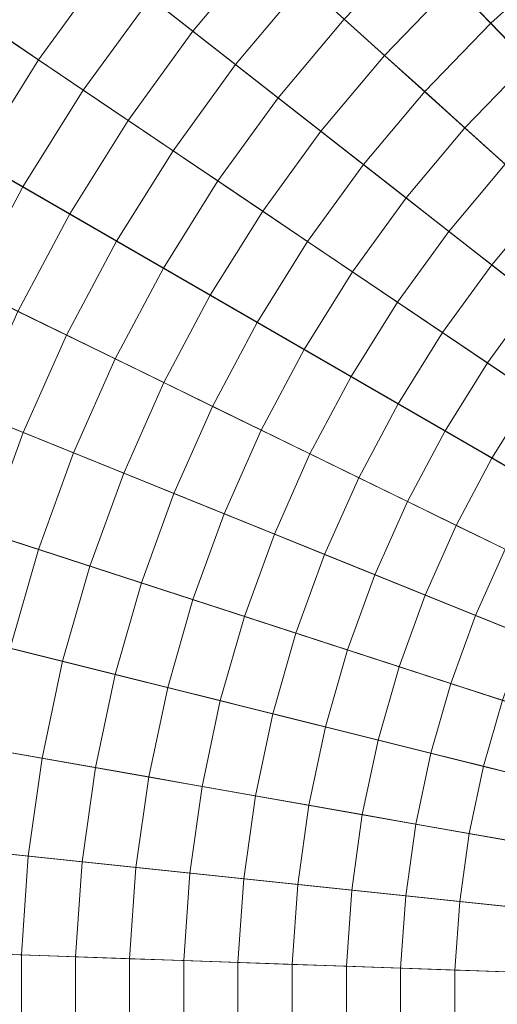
# Model space of a CAD drawing. Header units: centimetres. Extents: x -6.39 to 0.8, y 3.58 to 10.78.
# Tile 252 of 256: x -3.55 to -3.3, y 7.18 to 7.71. Entities that reach past the tile are written whole.
import ezdxf

# ---------------------------------------------------------------- set-up
doc = ezdxf.new("R2010")
doc.units = ezdxf.units.CM
doc.header["$LTSCALE"] = 2.54
doc.layers.add('Lucido design-1', color=7, linetype='Continuous')

# ---------------------------------------------------------------- blocks, each defined once
blk = doc.blocks.new('Gruppo-1')
at = {"color": 142, "linetype": 'Continuous', "lineweight": 9}
for points in [[(-3.43738, 7.94471, -14.60843), (-3.48923, 7.89804, -14.60843), (-2.79496, 7.1791, -14.60843), (-3.43738, 7.94471, -14.60843)], [(-2.79496, 7.1791, -13.70118), (-3.48923, 7.89804, -13.70118), (-3.43738, 7.94471, -13.70118), (-2.79496, 7.1791, -13.70118)], [(-3.48923, 7.89804, -14.60843), (-3.53768, 7.84785, -14.60843), (-2.79496, 7.1791, -14.60843), (-3.48923, 7.89804, -14.60843)], [(-2.79496, 7.1791, -13.70118), (-3.53768, 7.84785, -13.70118), (-3.48923, 7.89804, -13.70118), (-2.79496, 7.1791, -13.70118)], [(-3.53768, 7.84785, -14.60843), (-3.58253, 7.79442, -14.60843), (-2.79496, 7.1791, -14.60843), (-3.53768, 7.84785, -14.60843)], [(-2.79496, 7.1791, -13.70118), (-3.58253, 7.79442, -13.70118), (-3.53768, 7.84785, -13.70118), (-2.79496, 7.1791, -13.70118)], [(-3.58253, 7.79442, -14.60843), (-3.62353, 7.73798, -14.60843), (-2.79496, 7.1791, -14.60843), (-3.58253, 7.79442, -14.60843)], [(-2.79496, 7.1791, -13.70118), (-3.62353, 7.73798, -13.70118), (-3.58253, 7.79442, -13.70118), (-2.79496, 7.1791, -13.70118)], [(-3.62353, 7.73798, -14.60843), (-3.6605, 7.67882, -14.60843), (-2.79496, 7.1791, -14.60843), (-3.62353, 7.73798, -14.60843)], [(-2.79496, 7.1791, -13.70118), (-3.6605, 7.67882, -13.70118), (-3.62353, 7.73798, -13.70118), (-2.79496, 7.1791, -13.70118)], [(-3.6605, 7.67882, -14.60843), (-3.69325, 7.61723, -14.60843), (-2.79496, 7.1791, -14.60843), (-3.6605, 7.67882, -14.60843)], [(-2.79496, 7.1791, -13.70118), (-3.69325, 7.61723, -13.70118), (-3.6605, 7.67882, -13.70118), (-2.79496, 7.1791, -13.70118)], [(-3.69325, 7.61723, -14.60843), (-3.72162, 7.5535, -14.60843), (-2.79496, 7.1791, -14.60843), (-3.69325, 7.61723, -14.60843)], [(-2.79496, 7.1791, -13.70118), (-3.72162, 7.5535, -13.70118), (-3.69325, 7.61723, -13.70118), (-2.79496, 7.1791, -13.70118)], [(-3.72162, 7.5535, -14.60843), (-3.74548, 7.48794, -14.60843), (-2.79496, 7.1791, -14.60843), (-3.72162, 7.5535, -14.60843)], [(-2.79496, 7.1791, -13.70118), (-3.74548, 7.48794, -13.70118), (-3.72162, 7.5535, -13.70118), (-2.79496, 7.1791, -13.70118)], [(-3.74548, 7.48794, -14.60843), (-3.76471, 7.42089, -14.60843), (-2.79496, 7.1791, -14.60843), (-3.74548, 7.48794, -14.60843)], [(-2.79496, 7.1791, -13.70118), (-3.76471, 7.42089, -13.70118), (-3.74548, 7.48794, -13.70118), (-2.79496, 7.1791, -13.70118)], [(-3.76471, 7.42089, -14.60843), (-3.77921, 7.35265, -14.60843), (-2.79496, 7.1791, -14.60843), (-3.76471, 7.42089, -14.60843)], [(-2.79496, 7.1791, -13.70118), (-3.77921, 7.35265, -13.70118), (-3.76471, 7.42089, -13.70118), (-2.79496, 7.1791, -13.70118)], [(-3.77921, 7.35265, -14.60843), (-3.78892, 7.28357, -14.60843), (-2.79496, 7.1791, -14.60843), (-3.77921, 7.35265, -14.60843)], [(-2.79496, 7.1791, -13.70118), (-3.78892, 7.28357, -13.70118), (-3.77921, 7.35265, -13.70118), (-2.79496, 7.1791, -13.70118)], [(-3.78892, 7.28357, -14.60843), (-3.79379, 7.21398, -14.60843), (-2.79496, 7.1791, -14.60843), (-3.78892, 7.28357, -14.60843)], [(-2.79496, 7.1791, -13.70118), (-3.79379, 7.21398, -13.70118), (-3.78892, 7.28357, -13.70118), (-2.79496, 7.1791, -13.70118)], [(-3.79379, 7.21398, -14.60843), (-3.79379, 7.14422, -14.60843), (-2.79496, 7.1791, -14.60843), (-3.79379, 7.21398, -14.60843)], [(-2.79496, 7.1791, -13.70118), (-3.79379, 7.14422, -13.70118), (-3.79379, 7.21398, -13.70118), (-2.79496, 7.1791, -13.70118)]]:
    blk.add_polyline3d(points, dxfattribs=at)
for points in [[(-3.29579, 10.74271, -13.70234), (-3.54316, 10.69909, -13.70234), (-2.79541, 7.18122, -13.70234), (-2.79526, 7.18124, -13.70234)], [(-3.54316, 10.69909, -13.70234), (-3.78688, 10.63832, -13.70234), (-2.79556, 7.18118, -13.70234), (-2.79541, 7.18122, -13.70234)], [(-3.78688, 10.63832, -13.70234), (-4.02576, 10.5607, -13.70234), (-2.7957, 7.18113, -13.70234), (-2.79556, 7.18118, -13.70234)], [(-4.02576, 10.5607, -13.70234), (-4.25865, 10.46661, -13.70234), (-2.79584, 7.18108, -13.70234), (-2.7957, 7.18113, -13.70234)], [(-4.25865, 10.46661, -13.70234), (-4.48441, 10.3565, -13.70234), (-2.79597, 7.18101, -13.70234), (-2.79584, 7.18108, -13.70234)], [(-4.48441, 10.3565, -13.70234), (-4.70194, 10.23091, -13.70234), (-2.79611, 7.18094, -13.70234), (-2.79597, 7.18101, -13.70234)], [(-4.70194, 10.23091, -13.70234), (-4.91018, 10.09045, -13.70234), (-2.79623, 7.18085, -13.70234), (-2.79611, 7.18094, -13.70234)], [(-4.91018, 10.09045, -13.70234), (-5.10811, 9.93581, -13.70234), (-2.79635, 7.18076, -13.70234), (-2.79623, 7.18085, -13.70234)], [(-5.10811, 9.93581, -13.70234), (-5.29478, 9.76774, -13.70234), (-2.79646, 7.18066, -13.70234), (-2.79635, 7.18076, -13.70234)], [(-5.29478, 9.76774, -13.70234), (-5.46926, 9.58705, -13.70234), (-2.79657, 7.18055, -13.70234), (-2.79646, 7.18066, -13.70234)], [(-5.46926, 9.58705, -13.70234), (-5.63072, 9.39464, -13.70234), (-2.79666, 7.18043, -13.70234), (-2.79657, 7.18055, -13.70234)], [(-5.63072, 9.39464, -13.70234), (-5.77836, 9.19143, -13.70234), (-2.79675, 7.18031, -13.70234), (-2.79666, 7.18043, -13.70234)], [(-5.77836, 9.19143, -13.70234), (-5.91146, 8.97841, -13.70234), (-2.79683, 7.18018, -13.70234), (-2.79675, 7.18031, -13.70234)], [(-5.91146, 8.97841, -13.70234), (-6.02938, 8.75664, -13.70234), (-2.7969, 7.18005, -13.70234), (-2.79683, 7.18018, -13.70234)], [(-6.02938, 8.75664, -13.70234), (-6.13155, 8.52717, -13.70234), (-2.79696, 7.17991, -13.70234), (-2.7969, 7.18005, -13.70234)], [(-6.13155, 8.52717, -13.70234), (-6.21746, 8.29114, -13.70234), (-2.79702, 7.17977, -13.70234), (-2.79696, 7.17991, -13.70234)], [(-6.21746, 8.29114, -13.70234), (-6.28669, 8.04969, -13.70234), (-2.79706, 7.17962, -13.70234), (-2.79702, 7.17977, -13.70234)], [(-6.28669, 8.04969, -13.70234), (-6.33891, 7.804, -13.70234), (-2.79709, 7.17948, -13.70234), (-2.79706, 7.17962, -13.70234)], [(-6.33891, 7.804, -13.70234), (-6.37387, 7.55526, -13.70234), (-2.79711, 7.17933, -13.70234), (-2.79709, 7.17948, -13.70234)], [(-3.52992, 7.75332, -12.66223), (-3.56818, 7.70065, -12.66223), (-3.59216, 7.71682, -12.66608), (-3.55271, 7.77112, -12.66608)], [(-3.42354, 7.74508, -12.65127), (-3.46149, 7.69985, -12.65127), (-3.48431, 7.71768, -12.65482), (-3.44506, 7.76446, -12.65482)], [(-3.26412, 7.73823, -12.63807), (-3.30198, 7.70414, -12.63807), (-3.32213, 7.725, -12.64122), (-3.28276, 7.76045, -12.64122)], [(-3.50712, 7.7355, -12.65847), (-3.5442, 7.68447, -12.65847), (-3.56818, 7.70065, -12.66223), (-3.52992, 7.75332, -12.66223)], [(-3.40201, 7.72569, -12.64782), (-3.43866, 7.68202, -12.64782), (-3.46149, 7.69985, -12.65127), (-3.42354, 7.74508, -12.65127)], [(-3.32213, 7.725, -12.64122), (-3.35892, 7.6869, -12.64122), (-3.38047, 7.7063, -12.64447), (-3.34227, 7.74586, -12.64447)], [(-3.48431, 7.71768, -12.65482), (-3.5202, 7.66828, -12.65482), (-3.5442, 7.68447, -12.65847), (-3.50712, 7.7355, -12.65847)], [(-3.24547, 7.716, -12.63502), (-3.28182, 7.68326, -12.63502), (-3.30198, 7.70414, -12.63807), (-3.26412, 7.73823, -12.63807)], [(-3.38047, 7.7063, -12.64447), (-3.41582, 7.66417, -12.64447), (-3.43866, 7.68202, -12.64782), (-3.40201, 7.72569, -12.64782)], [(-3.30198, 7.70414, -12.63807), (-3.33737, 7.66749, -12.63807), (-3.35892, 7.6869, -12.64122), (-3.32213, 7.725, -12.64122)], [(-3.46149, 7.69985, -12.65127), (-3.49619, 7.65209, -12.65127), (-3.5202, 7.66828, -12.65482), (-3.48431, 7.71768, -12.65482)], [(-3.35892, 7.6869, -12.64122), (-3.39297, 7.64632, -12.64122), (-3.41582, 7.66417, -12.64447), (-3.38047, 7.7063, -12.64447)], [(-3.28182, 7.68326, -12.63502), (-3.31581, 7.64807, -12.63502), (-3.33737, 7.66749, -12.63807), (-3.30198, 7.70414, -12.63807)], [(-3.5442, 7.68447, -12.65847), (-3.57763, 7.63097, -12.65847), (-3.60268, 7.64544, -12.66223), (-3.56818, 7.70065, -12.66223)], [(-3.43866, 7.68202, -12.64782), (-3.47217, 7.63589, -12.64782), (-3.49619, 7.65209, -12.65127), (-3.46149, 7.69985, -12.65127)], [(-3.33737, 7.66749, -12.63807), (-3.37012, 7.62846, -12.63807), (-3.39297, 7.64632, -12.64122), (-3.35892, 7.6869, -12.64122)], [(-3.5202, 7.66828, -12.65482), (-3.55256, 7.6165, -12.65482), (-3.57763, 7.63097, -12.65847), (-3.5442, 7.68447, -12.65847)], [(-3.41582, 7.66417, -12.64447), (-3.44815, 7.61968, -12.64447), (-3.47217, 7.63589, -12.64782), (-3.43866, 7.68202, -12.64782)], [(-3.26166, 7.66238, -12.63207), (-3.29424, 7.62865, -12.63207), (-3.31581, 7.64807, -12.63502), (-3.28182, 7.68326, -12.63502)], [(-3.49619, 7.65209, -12.65127), (-3.52748, 7.60202, -12.65127), (-3.55256, 7.6165, -12.65482), (-3.5202, 7.66828, -12.65482)], [(-3.31581, 7.64807, -12.63502), (-3.34725, 7.6106, -12.63502), (-3.37012, 7.62846, -12.63807), (-3.33737, 7.66749, -12.63807)], [(-3.39297, 7.64632, -12.64122), (-3.42411, 7.60347, -12.64122), (-3.44815, 7.61968, -12.64447), (-3.41582, 7.66417, -12.64447)], [(-3.47217, 7.63589, -12.64782), (-3.50239, 7.58754, -12.64782), (-3.52748, 7.60202, -12.65127), (-3.49619, 7.65209, -12.65127)], [(-3.37012, 7.62846, -12.63807), (-3.40006, 7.58725, -12.63807), (-3.42411, 7.60347, -12.64122), (-3.39297, 7.64632, -12.64122)], [(-3.29424, 7.62865, -12.63207), (-3.32438, 7.59273, -12.63207), (-3.34725, 7.6106, -12.63502), (-3.31581, 7.64807, -12.63502)], [(-3.44815, 7.61968, -12.64447), (-3.47729, 7.57304, -12.64447), (-3.50239, 7.58754, -12.64782), (-3.47217, 7.63589, -12.64782)], [(-3.55256, 7.6165, -12.65482), (-3.58122, 7.56259, -12.65482), (-3.60724, 7.57528, -12.65847), (-3.57763, 7.63097, -12.65847)], [(-3.34725, 7.6106, -12.63502), (-3.37601, 7.57102, -12.63502), (-3.40006, 7.58725, -12.63807), (-3.37012, 7.62846, -12.63807)], [(-3.27266, 7.60922, -12.62922), (-3.3015, 7.57485, -12.62922), (-3.32438, 7.59273, -12.63207), (-3.29424, 7.62865, -12.63207)], [(-3.42411, 7.60347, -12.64122), (-3.45218, 7.55855, -12.64122), (-3.47729, 7.57304, -12.64447), (-3.44815, 7.61968, -12.64447)], [(-3.52748, 7.60202, -12.65127), (-3.55519, 7.54989, -12.65127), (-3.58122, 7.56259, -12.65482), (-3.55256, 7.6165, -12.65482)], [(-3.32438, 7.59273, -12.63207), (-3.35194, 7.55479, -12.63207), (-3.37601, 7.57102, -12.63502), (-3.34725, 7.6106, -12.63502)], [(-3.25107, 7.58979, -12.62648), (-3.27861, 7.55697, -12.62648), (-3.3015, 7.57485, -12.62922), (-3.27266, 7.60922, -12.62922)], [(-3.40006, 7.58725, -12.63807), (-3.42706, 7.54404, -12.63807), (-3.45218, 7.55855, -12.64122), (-3.42411, 7.60347, -12.64122)], [(-3.50239, 7.58754, -12.64782), (-3.52916, 7.53719, -12.64782), (-3.55519, 7.54989, -12.65127), (-3.52748, 7.60202, -12.65127)], [(-3.3015, 7.57485, -12.62922), (-3.32787, 7.53855, -12.62922), (-3.35194, 7.55479, -12.63207), (-3.32438, 7.59273, -12.63207)], [(-3.47729, 7.57304, -12.64447), (-3.50311, 7.52449, -12.64447), (-3.52916, 7.53719, -12.64782), (-3.50239, 7.58754, -12.64782)], [(-3.37601, 7.57102, -12.63502), (-3.40193, 7.52954, -12.63502), (-3.42706, 7.54404, -12.63807), (-3.40006, 7.58725, -12.63807)], [(-3.45218, 7.55855, -12.64122), (-3.47705, 7.51178, -12.64122), (-3.50311, 7.52449, -12.64447), (-3.47729, 7.57304, -12.64447)], [(-3.35194, 7.55479, -12.63207), (-3.37679, 7.51502, -12.63207), (-3.40193, 7.52954, -12.63502), (-3.37601, 7.57102, -12.63502)], [(-3.27861, 7.55697, -12.62648), (-3.30379, 7.52231, -12.62648), (-3.32787, 7.53855, -12.62922), (-3.3015, 7.57485, -12.62922)], [(-6.37387, 7.55526, -13.70234), (-6.39139, 7.30469, -13.70234), (-2.79712, 7.17918, -13.70234), (-2.79711, 7.17933, -13.70234)], [(-3.42706, 7.54404, -12.63807), (-3.45098, 7.49906, -12.63807), (-3.47705, 7.51178, -12.64122), (-3.45218, 7.55855, -12.64122)], [(-3.25571, 7.53908, -12.62383), (-3.2797, 7.50606, -12.62383), (-3.30379, 7.52231, -12.62648), (-3.27861, 7.55697, -12.62648)], [(-3.52916, 7.53719, -12.64782), (-3.55235, 7.48511, -12.64782), (-3.57921, 7.49596, -12.65127), (-3.55519, 7.54989, -12.65127)], [(-3.32787, 7.53855, -12.62922), (-3.35164, 7.5005, -12.62922), (-3.37679, 7.51502, -12.63207), (-3.35194, 7.55479, -12.63207)], [(-3.40193, 7.52954, -12.63502), (-3.4249, 7.48634, -12.63502), (-3.45098, 7.49906, -12.63807), (-3.42706, 7.54404, -12.63807)], [(-3.50311, 7.52449, -12.64447), (-3.52547, 7.47425, -12.64447), (-3.55235, 7.48511, -12.64782), (-3.52916, 7.53719, -12.64782)], [(-3.30379, 7.52231, -12.62648), (-3.32649, 7.48598, -12.62648), (-3.35164, 7.5005, -12.62922), (-3.32787, 7.53855, -12.62922)], [(-3.37679, 7.51502, -12.63207), (-3.39881, 7.47362, -12.63207), (-3.4249, 7.48634, -12.63502), (-3.40193, 7.52954, -12.63502)], [(-3.47705, 7.51178, -12.64122), (-3.49859, 7.46339, -12.64122), (-3.52547, 7.47425, -12.64447), (-3.50311, 7.52449, -12.64447)], [(-3.2797, 7.50606, -12.62383), (-3.30133, 7.47145, -12.62383), (-3.32649, 7.48598, -12.62648), (-3.30379, 7.52231, -12.62648)], [(-3.35164, 7.5005, -12.62922), (-3.37271, 7.46089, -12.62922), (-3.39881, 7.47362, -12.63207), (-3.37679, 7.51502, -12.63207)], [(-3.45098, 7.49906, -12.63807), (-3.4717, 7.45252, -12.63807), (-3.49859, 7.46339, -12.64122), (-3.47705, 7.51178, -12.64122)], [(-3.2556, 7.48981, -12.62129), (-3.27616, 7.45692, -12.62129), (-3.30133, 7.47145, -12.62383), (-3.2797, 7.50606, -12.62383)], [(-3.4249, 7.48634, -12.63502), (-3.44479, 7.44165, -12.63502), (-3.4717, 7.45252, -12.63807), (-3.45098, 7.49906, -12.63807)], [(-3.32649, 7.48598, -12.62648), (-3.3466, 7.44816, -12.62648), (-3.37271, 7.46089, -12.62922), (-3.35164, 7.5005, -12.62922)], [(-3.55235, 7.48511, -12.64782), (-3.57185, 7.43153, -12.64782), (-3.5994, 7.44048, -12.65127), (-3.57921, 7.49596, -12.65127)], [(-3.52547, 7.47425, -12.64447), (-3.54428, 7.42257, -12.64447), (-3.57185, 7.43153, -12.64782), (-3.55235, 7.48511, -12.64782)], [(-3.39881, 7.47362, -12.63207), (-3.41788, 7.43078, -12.63207), (-3.44479, 7.44165, -12.63502), (-3.4249, 7.48634, -12.63502)], [(-3.30133, 7.47145, -12.62383), (-3.32049, 7.43542, -12.62383), (-3.3466, 7.44816, -12.62648), (-3.32649, 7.48598, -12.62648)], [(-3.49859, 7.46339, -12.64122), (-3.51671, 7.41361, -12.64122), (-3.54428, 7.42257, -12.64447), (-3.52547, 7.47425, -12.64447)], [(-3.37271, 7.46089, -12.62922), (-3.39096, 7.4199, -12.62922), (-3.41788, 7.43078, -12.63207), (-3.39881, 7.47362, -12.63207)], [(-3.27616, 7.45692, -12.62129), (-3.29436, 7.42268, -12.62129), (-3.32049, 7.43542, -12.62383), (-3.30133, 7.47145, -12.62383)], [(-3.4717, 7.45252, -12.63807), (-3.48912, 7.40465, -12.63807), (-3.51671, 7.41361, -12.64122), (-3.49859, 7.46339, -12.64122)], [(-3.3466, 7.44816, -12.62648), (-3.36403, 7.40902, -12.62648), (-3.39096, 7.4199, -12.62922), (-3.37271, 7.46089, -12.62922)], [(-3.44479, 7.44165, -12.63502), (-3.46152, 7.39568, -12.63502), (-3.48912, 7.40465, -12.63807), (-3.4717, 7.45252, -12.63807)], [(-3.32049, 7.43542, -12.62383), (-3.33709, 7.39814, -12.62383), (-3.36403, 7.40902, -12.62648), (-3.3466, 7.44816, -12.62648)], [(-3.41788, 7.43078, -12.63207), (-3.43392, 7.38671, -12.63207), (-3.46152, 7.39568, -12.63502), (-3.44479, 7.44165, -12.63502)], [(-3.29436, 7.42268, -12.62129), (-3.31014, 7.38725, -12.62129), (-3.33709, 7.39814, -12.62383), (-3.32049, 7.43542, -12.62383)], [(-3.54428, 7.42257, -12.64447), (-3.55944, 7.36971, -12.64447), (-3.58756, 7.37672, -12.64782), (-3.57185, 7.43153, -12.64782)], [(-3.39096, 7.4199, -12.62922), (-3.4063, 7.37774, -12.62922), (-3.43392, 7.38671, -12.63207), (-3.41788, 7.43078, -12.63207)], [(-3.51671, 7.41361, -12.64122), (-3.53131, 7.36269, -12.64122), (-3.55944, 7.36971, -12.64447), (-3.54428, 7.42257, -12.64447)], [(-3.36403, 7.40902, -12.62648), (-3.37868, 7.36876, -12.62648), (-3.4063, 7.37774, -12.62922), (-3.39096, 7.4199, -12.62922)], [(-3.26823, 7.40993, -12.61884), (-3.28318, 7.37636, -12.61884), (-3.31014, 7.38725, -12.62129), (-3.29436, 7.42268, -12.62129)], [(-3.48912, 7.40465, -12.63807), (-3.50316, 7.35568, -12.63807), (-3.53131, 7.36269, -12.64122), (-3.51671, 7.41361, -12.64122)], [(-3.33709, 7.39814, -12.62383), (-3.35104, 7.35978, -12.62383), (-3.37868, 7.36876, -12.62648), (-3.36403, 7.40902, -12.62648)], [(-3.46152, 7.39568, -12.63502), (-3.47501, 7.34866, -12.63502), (-3.50316, 7.35568, -12.63807), (-3.48912, 7.40465, -12.63807)], [(-3.31014, 7.38725, -12.62129), (-3.3234, 7.3508, -12.62129), (-3.35104, 7.35978, -12.62383), (-3.33709, 7.39814, -12.62383)], [(-3.43392, 7.38671, -12.63207), (-3.44684, 7.34164, -12.63207), (-3.47501, 7.34866, -12.63502), (-3.46152, 7.39568, -12.63502)], [(-3.4063, 7.37774, -12.62922), (-3.41867, 7.33461, -12.62922), (-3.44684, 7.34164, -12.63207), (-3.43392, 7.38671, -12.63207)], [(-3.28318, 7.37636, -12.61884), (-3.29575, 7.34182, -12.61884), (-3.3234, 7.3508, -12.62129), (-3.31014, 7.38725, -12.62129)], [(-3.37868, 7.36876, -12.62648), (-3.39049, 7.32758, -12.62648), (-3.41867, 7.33461, -12.62922), (-3.4063, 7.37774, -12.62922)], [(-3.53131, 7.36269, -12.64122), (-3.54232, 7.31088, -12.64122), (-3.57087, 7.31592, -12.64447), (-3.55944, 7.36971, -12.64447)], [(-3.35104, 7.35978, -12.62383), (-3.36229, 7.32055, -12.62383), (-3.39049, 7.32758, -12.62648), (-3.37868, 7.36876, -12.62648)], [(-3.50316, 7.35568, -12.63807), (-3.51376, 7.30584, -12.63807), (-3.54232, 7.31088, -12.64122), (-3.53131, 7.36269, -12.64122)], [(-3.47501, 7.34866, -12.63502), (-3.48518, 7.30081, -12.63502), (-3.51376, 7.30584, -12.63807), (-3.50316, 7.35568, -12.63807)], [(-3.3234, 7.3508, -12.62129), (-3.33409, 7.31352, -12.62129), (-3.36229, 7.32055, -12.62383), (-3.35104, 7.35978, -12.62383)], [(-3.29575, 7.34182, -12.61884), (-3.30588, 7.30649, -12.61884), (-3.33409, 7.31352, -12.62129), (-3.3234, 7.3508, -12.62129)], [(-3.44684, 7.34164, -12.63207), (-3.45659, 7.29577, -12.63207), (-3.48518, 7.30081, -12.63502), (-3.47501, 7.34866, -12.63502)], [(-3.41867, 7.33461, -12.62922), (-3.428, 7.29072, -12.62922), (-3.45659, 7.29577, -12.63207), (-3.44684, 7.34164, -12.63207)], [(-3.26809, 7.33283, -12.6165), (-3.27766, 7.29945, -12.6165), (-3.30588, 7.30649, -12.61884), (-3.29575, 7.34182, -12.61884)], [(-3.39049, 7.32758, -12.62648), (-3.39939, 7.28568, -12.62648), (-3.428, 7.29072, -12.62922), (-3.41867, 7.33461, -12.62922)], [(-3.36229, 7.32055, -12.62383), (-3.37078, 7.28063, -12.62383), (-3.39939, 7.28568, -12.62648), (-3.39049, 7.32758, -12.62648)], [(-3.33409, 7.31352, -12.62129), (-3.34216, 7.27559, -12.62129), (-3.37078, 7.28063, -12.62383), (-3.36229, 7.32055, -12.62383)], [(-3.54232, 7.31088, -12.64122), (-3.54969, 7.25843, -12.64122), (-3.57853, 7.26146, -12.64447), (-3.57087, 7.31592, -12.64447)], [(-3.30588, 7.30649, -12.61884), (-3.31352, 7.27054, -12.61884), (-3.34216, 7.27559, -12.62129), (-3.33409, 7.31352, -12.62129)], [(-3.51376, 7.30584, -12.63807), (-3.52085, 7.2554, -12.63807), (-3.54969, 7.25843, -12.64122), (-3.54232, 7.31088, -12.64122)], [(-6.39139, 7.30469, -13.70234), (-6.39139, 7.05351, -13.70234), (-2.79712, 7.17903, -13.70234), (-2.79712, 7.17918, -13.70234)], [(-3.48518, 7.30081, -12.63502), (-3.49199, 7.25236, -12.63502), (-3.52085, 7.2554, -12.63807), (-3.51376, 7.30584, -12.63807)], [(-3.27766, 7.29945, -12.6165), (-3.28488, 7.26549, -12.6165), (-3.31352, 7.27054, -12.61884), (-3.30588, 7.30649, -12.61884)], [(-3.45659, 7.29577, -12.63207), (-3.46312, 7.24933, -12.63207), (-3.49199, 7.25236, -12.63502), (-3.48518, 7.30081, -12.63502)], [(-3.428, 7.29072, -12.62922), (-3.43424, 7.24629, -12.62922), (-3.46312, 7.24933, -12.63207), (-3.45659, 7.29577, -12.63207)], [(-3.39939, 7.28568, -12.62648), (-3.40536, 7.24326, -12.62648), (-3.43424, 7.24629, -12.62922), (-3.428, 7.29072, -12.62922)], [(-3.37078, 7.28063, -12.62383), (-3.37646, 7.24022, -12.62383), (-3.40536, 7.24326, -12.62648), (-3.39939, 7.28568, -12.62648)], [(-3.34216, 7.27559, -12.62129), (-3.34755, 7.23718, -12.62129), (-3.37646, 7.24022, -12.62383), (-3.37078, 7.28063, -12.62383)], [(-3.31352, 7.27054, -12.61884), (-3.31864, 7.23414, -12.61884), (-3.34755, 7.23718, -12.62129), (-3.34216, 7.27559, -12.62129)], [(-3.28488, 7.26549, -12.6165), (-3.28972, 7.2311, -12.6165), (-3.31864, 7.23414, -12.61884), (-3.31352, 7.27054, -12.61884)], [(-3.54969, 7.25843, -12.64122), (-3.55339, 7.20559, -12.64122), (-3.58236, 7.2066, -12.64447), (-3.57853, 7.26146, -12.64447)], [(-3.52085, 7.2554, -12.63807), (-3.5244, 7.20457, -12.63807), (-3.55339, 7.20559, -12.64122), (-3.54969, 7.25843, -12.64122)], [(-3.49199, 7.25236, -12.63502), (-3.4954, 7.20356, -12.63502), (-3.5244, 7.20457, -12.63807), (-3.52085, 7.2554, -12.63807)], [(-3.46312, 7.24933, -12.63207), (-3.46639, 7.20255, -12.63207), (-3.4954, 7.20356, -12.63502), (-3.49199, 7.25236, -12.63502)], [(-3.43424, 7.24629, -12.62922), (-3.43737, 7.20154, -12.62922), (-3.46639, 7.20255, -12.63207), (-3.46312, 7.24933, -12.63207)], [(-3.40536, 7.24326, -12.62648), (-3.40834, 7.20052, -12.62648), (-3.43737, 7.20154, -12.62922), (-3.43424, 7.24629, -12.62922)], [(-3.37646, 7.24022, -12.62383), (-3.37931, 7.19951, -12.62383), (-3.40834, 7.20052, -12.62648), (-3.40536, 7.24326, -12.62648)], [(-3.34755, 7.23718, -12.62129), (-3.35026, 7.19849, -12.62129), (-3.37931, 7.19951, -12.62383), (-3.37646, 7.24022, -12.62383)], [(-3.31864, 7.23414, -12.61884), (-3.3212, 7.19748, -12.61884), (-3.35026, 7.19849, -12.62129), (-3.34755, 7.23718, -12.62129)], [(-3.28972, 7.2311, -12.6165), (-3.29214, 7.19646, -12.6165), (-3.3212, 7.19748, -12.61884), (-3.31864, 7.23414, -12.61884)], [(-3.55339, 7.20559, -12.64122), (-3.55339, 7.15262, -12.64122), (-3.58236, 7.15161, -12.64447), (-3.58236, 7.2066, -12.64447)], [(-3.5244, 7.20457, -12.63807), (-3.5244, 7.15363, -12.63807), (-3.55339, 7.15262, -12.64122), (-3.55339, 7.20559, -12.64122)], [(-3.4954, 7.20356, -12.63502), (-3.4954, 7.15464, -12.63502), (-3.5244, 7.15363, -12.63807), (-3.5244, 7.20457, -12.63807)], [(-3.46639, 7.20255, -12.63207), (-3.46639, 7.15565, -12.63207), (-3.4954, 7.15464, -12.63502), (-3.4954, 7.20356, -12.63502)], [(-3.43737, 7.20154, -12.62922), (-3.43737, 7.15667, -12.62922), (-3.46639, 7.15565, -12.63207), (-3.46639, 7.20255, -12.63207)], [(-3.40834, 7.20052, -12.62648), (-3.40834, 7.15768, -12.62648), (-3.43737, 7.15667, -12.62922), (-3.43737, 7.20154, -12.62922)], [(-3.37931, 7.19951, -12.62383), (-3.37931, 7.1587, -12.62383), (-3.40834, 7.15768, -12.62648), (-3.40834, 7.20052, -12.62648)], [(-3.35026, 7.19849, -12.62129), (-3.35026, 7.15971, -12.62129), (-3.37931, 7.1587, -12.62383), (-3.37931, 7.19951, -12.62383)], [(-3.3212, 7.19748, -12.61884), (-3.3212, 7.16073, -12.61884), (-3.35026, 7.15971, -12.62129), (-3.35026, 7.19849, -12.62129)], [(-3.29214, 7.19646, -12.6165), (-3.29214, 7.16174, -12.6165), (-3.3212, 7.16073, -12.61884), (-3.3212, 7.19748, -12.61884)]]:
    blk.add_3dface(points, dxfattribs=at)

msp = doc.modelspace()

# ---------------------------------------------------------------- block references
at = {"layer": 'Lucido design-1', "color": 7}
msp.add_blockref('Gruppo-1', (0, 0), dxfattribs=at)

doc.saveas('drawing.dxf')
